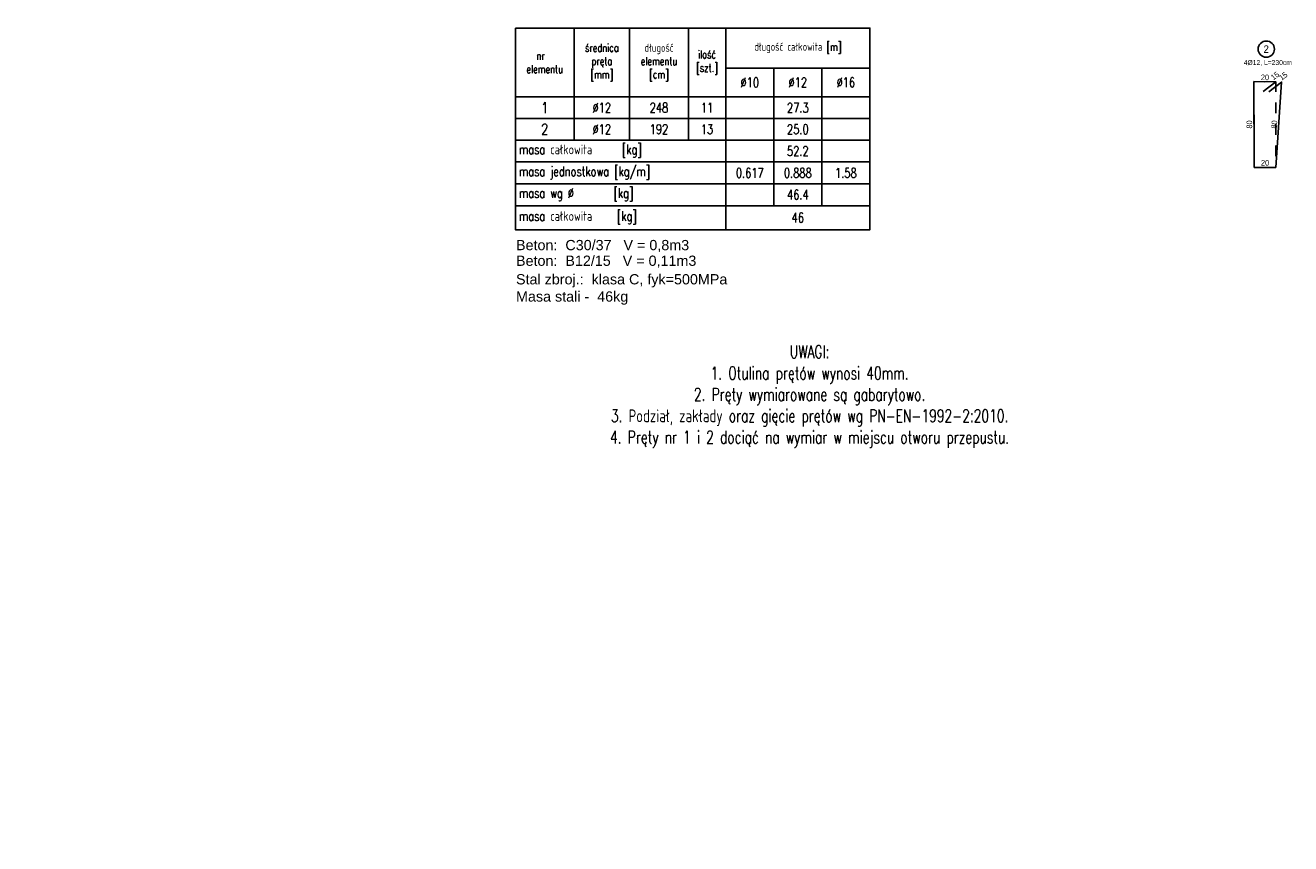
# Model space of a CAD drawing. Header units: metres. Extents: x 0 to 7550187, y 0 to 5738922.
# Tile 9 of 43: x 7549234 to 7549246, y 5738639 to 5738647. Entities that reach past the tile are written whole.
import ezdxf
from ezdxf import colors
from ezdxf.entities.mleader import LeaderData, LeaderLine
from ezdxf.enums import TextEntityAlignment as Align
from ezdxf.math import Vec2, Vec3

# ---------------------------------------------------------------- set-up
doc = ezdxf.new("R2010")
doc.units = ezdxf.units.M
doc.header["$PDSIZE"] = -1
doc.linetypes.add('HIDDEN', pattern=[0.375, 0.25, -0.125])
doc.layers.add('_STYL_OPIS', color=4, linetype='Continuous', lineweight=0)
for name, color, linetype in [('_STYL_OPISY', 7, 'Continuous'), ('_STYL_WYMIARY', 7, 'Continuous'), ('_STYL_ZBROJENIE', 2, 'Continuous'), ('TABELA', 7, 'Continuous')]:
    doc.layers.add(name, color=color, linetype=linetype)
doc.styles.add('arial', font='arial.ttf', dxfattribs={"width": 0.9})
doc.styles.add('Romans', font='Romans.shx', dxfattribs={"width": 0.75})
doc.styles.add('Romans_1', font='romans.shx', dxfattribs={"width": 0.7})
doc.styles.get("Standard").update_dxf_attribs({"font": 'romans.shx', "width": 0.75})
doc.dimstyles.new('Kopia 1-25_p', dxfattribs={"dimscale": 0.75, "dimtxt": 0.07, "dimasz": 0.03, "dimexe": 0.03, "dimexo": 0.1, "dimgap": 0.02, "dimtad": 1, "dimdec": 0, "dimlfac": 100, "dimdsep": 46, "dimtxsty": 'arial', "dimblk": 'NONE', "dimcen": 0.15, "dimse1": 1, "dimse2": 1, "dimsd1": 1, "dimsd2": 1, "dimclrd": 256, "dimclre": 256, "dimclrt": 256, "dimadec": 0, "dimazin": 0, "dimtfac": 1, "dimtdec": 0, "dimtmove": 0, "dimatfit": 3, "dimldrblk": 'NONE', "dimfxl": 0, "dimarcsym": 0})

# ---------------------------------------------------------------- blocks, each defined once
blk = doc.blocks.new('*D193')
at = {"layer": 'Defpoints', "color": 0, "transparency": 16777216}
for p in [(7549245.291, 5738646.434), (7549245.291, 5738646.431), (7549245.492, 5738646.428)]:
    blk.add_point(p, dxfattribs=at)
at = {"layer": '_STYL_WYMIARY', "transparency": 16777216, "insert": (7549245.392, 5738646.474), "char_height": 0.0525, "attachment_point": 5, "rotation": 359.1406, "style": 'arial'}
blk.add_mtext('20', dxfattribs=at)
blk = doc.blocks.new('_None')
blk = doc.blocks.new('*D194')
at = {"layer": 'Defpoints', "color": 0, "transparency": 16777216}
for p in [(7549245.435, 5738646.359), (7549245.448, 5738646.342, -4.743), (7549245.568, 5738646.432, -4.743)]:
    blk.add_point(p, dxfattribs=at)
at = {"layer": '_STYL_WYMIARY', "transparency": 16777216, "insert": (7549245.563, 5738646.486), "char_height": 0.0525, "attachment_point": 5, "rotation": 36.9269, "style": 'arial'}
blk.add_mtext('15', dxfattribs=at)
blk = doc.blocks.new('*D195')
at = {"layer": 'Defpoints', "color": 0, "transparency": 16777216}
for p in [(7549245.359, 5738646.362), (7549245.371, 5738646.345, -4.743), (7549245.491, 5738646.435, -4.743)]:
    blk.add_point(p, dxfattribs=at)
at = {"layer": '_STYL_WYMIARY', "transparency": 16777216, "insert": (7549245.486, 5738646.489), "char_height": 0.0525, "attachment_point": 5, "rotation": 36.9269, "style": 'arial'}
blk.add_mtext('15', dxfattribs=at)
blk = doc.blocks.new('opisy_nr')
at = {"layer": '_STYL_OPISY', "color": 3}
blk.add_circle((67203.497, 34184.455), 0.152, dxfattribs=at)
at = {"ltscale": 0.5}
blk.add_attdef('NUMER', text='', height=0.05, dxfattribs=at).set_placement((67203.49, 34184.455), align=Align.MIDDLE_CENTER)
blk = doc.blocks.new('*D196')
at = {"layer": 'Defpoints', "color": 0, "transparency": 16777216}
for p in [(7549245.288, 5738646.435), (7549245.288, 5738646.435), (7549245.292, 5738645.631)]:
    blk.add_point(p, dxfattribs=at)
at = {"layer": '_STYL_WYMIARY', "transparency": 16777216, "insert": (7549245.246, 5738646.033), "char_height": 0.0525, "attachment_point": 5, "rotation": 90, "style": 'arial'}
blk.add_mtext('80', dxfattribs=at)
blk = doc.blocks.new('*D197')
at = {"layer": 'Defpoints', "color": 0, "transparency": 16777216}
for p in [(7549245.292, 5738645.634), (7549245.292, 5738645.631), (7549245.493, 5738645.628)]:
    blk.add_point(p, dxfattribs=at)
at = {"layer": '_STYL_WYMIARY', "transparency": 16777216, "insert": (7549245.393, 5738645.674), "char_height": 0.0525, "attachment_point": 5, "rotation": 359.1406, "style": 'arial'}
blk.add_mtext('20', dxfattribs=at)
blk = doc.blocks.new('*D198')
at = {"layer": 'Defpoints', "color": 0, "transparency": 16777216}
for p in [(7549245.548, 5738646.43), (7549245.492, 5738645.631), (7549245.492, 5738645.631)]:
    blk.add_point(p, dxfattribs=at)
at = {"layer": '_STYL_WYMIARY', "transparency": 16777216, "insert": (7549245.479, 5738646.033), "char_height": 0.0525, "attachment_point": 5, "rotation": 86.0111, "style": 'arial'}
blk.add_mtext('80', dxfattribs=at)
blk = doc.blocks.new('*T334')
at = {"layer": 'TABELA', "color": 0, "linetype": 'ByBlock', "lineweight": -2, "transparency": 16777216}
for p, q in [((0, 0), (3.32, 0)), ((0, 0), (0, -1.889)), ((0.55, 0), (0.55, -1.05)), ((1.07, 0), (1.07, -1.05)), ((1.62, 0), (1.62, -1.05)), ((1.97, 0), (1.97, -1.889)), ((3.32, 0), (3.32, -1.889)), ((1.97, -0.374), (3.32, -0.374)), ((2.42, -0.374), (2.42, -1.664)), ((2.87, -0.374), (2.87, -1.664)), ((0, -0.644), (3.32, -0.644)), ((0, -0.847), (3.32, -0.847)), ((0, -1.05), (3.32, -1.05)), ((0, -1.254), (3.32, -1.254)), ((0, -1.459), (3.32, -1.459)), ((0, -1.664), (3.32, -1.664)), ((0, -1.889), (3.32, -1.889))]:
    blk.add_line(p, q, dxfattribs=at)
at = {"layer": 'TABELA', "color": 0, "transparency": 16777216}
for s, insert, char_height, width, attachment_point in [('{\\Fromans|c238;długość całkowita [m]}', (2.645, -0.187), 0.075, 1.215, 5), ('{\\Fromans|c238;średnica pręta [mm]}', (0.81, -0.322), 0.075, 0.4525, 5), ('{\\Fromans|c238;długość elementu [cm]}', (1.345, -0.322), 0.075, 0.4825, 5), ('{\\Fromans|c238;ilość [szt.]}', (1.795, -0.322), 0.075, 0.2825, 5), ('{\\Fromans|c238;nr   elementu}', (0.275, -0.322), 0.075, 0.4825, 5), ('{\\Fromans|c238;%%C10}', (2.195, -0.509), 0.09, 0.3825, 5), ('{\\Fromans|c238;%%C12}', (2.645, -0.509), 0.09, 0.3825, 5), ('{\\Fromans|c238;%%C16}', (3.095, -0.509), 0.09, 0.3825, 5), ('1', (0.275, -0.746), 0.101, 0.4825, 5), ('{\\Fromans|c238;%%C12}', (0.81, -0.746), 0.09, 0.4525, 5), ('248', (1.345, -0.746), 0.09, 0.4825, 5), ('11', (1.795, -0.746), 0.09, 0.2825, 5), ('{\\Fromans|c238;27.3}', (2.645, -0.746), 0.09, 0.3825, 5), ('2', (0.275, -0.948), 0.101, 0.4825, 5), ('{\\Fromans|c238;%%C12}', (0.81, -0.948), 0.09, 0.4525, 5), ('192', (1.345, -0.948), 0.09, 0.4825, 5), ('13', (1.795, -0.948), 0.09, 0.2825, 5), ('{\\Fromans|c238;25.0}', (2.645, -0.948), 0.09, 0.3825, 5), ('{\\Fromans|c238;masa całkowita      [kg]}', (0.034, -1.152), 0.09, 1.9025, 4), ('52.2', (2.645, -1.152), 0.09, 0.3825, 5), ('{\\Fromans|c238;masa jednostkowa [kg/m]}', (0.034, -1.357), 0.09, 1.9025, 4), ('{\\Fromans|c238;0.617}', (2.195, -1.357), 0.09, 0.3825, 5), ('{\\Fromans|c238;0.888}', (2.645, -1.357), 0.09, 0.3825, 5), ('{\\Fromans|c238;1.58}', (3.095, -1.357), 0.09, 0.3825, 5), ('{\\Fromans|c238;masa wg %%C        [kg]}', (0.034, -1.561), 0.09, 1.9025, 4), ('{\\Fromans|c238;46.4}', (2.645, -1.561), 0.09, 0.3825, 5), ('{\\Fromans|c238;masa całkowita     [kg]}', (0.034, -1.776), 0.09, 1.9025, 4), ('{\\C4;46}', (2.645, -1.776), 0.09, 1.215, 5)]:
    blk.add_mtext(s, dxfattribs=dict(at, insert=insert, char_height=char_height, width=width, attachment_point=attachment_point))

msp = doc.modelspace()

# ---------------------------------------------------------------- linework, layer by layer
at = {"layer": '_STYL_OPISY', "color": 8, "linetype": 'HIDDEN', "ltscale": 0.15, "flags": 128}
msp.add_lwpolyline([(7549245.28816, 5738646.4346), (7549245.49401, 5738646.43152), (7549245.4924, 5738645.63077), (7549245.29206, 5738645.63077)], close=True, dxfattribs=at)
at = {"layer": '_STYL_ZBROJENIE', "ltscale": 0.01, "flags": 128}
msp.add_lwpolyline([(7549245.4282, 5738646.33946), (7549245.54811, 5738646.42958), (7549245.4924, 5738645.63077), (7549245.29206, 5738645.63077), (7549245.28816, 5738646.4346), (7549245.49401, 5738646.43152), (7549245.3741, 5738646.3414)], dxfattribs=at)
at = {"layer": 'TABELA', "color": 3}
msp.add_lwpolyline([(7549238.37278, 5738646.93606), (7549241.69278, 5738646.93606), (7549241.69278, 5738645.04735), (7549238.37278, 5738645.04735)], close=True, dxfattribs=at)

# ---------------------------------------------------------------- block references
msp.add_blockref('*T334', (7549238.37278, 5738646.93606))
at = {"layer": '_STYL_OPISY'}
ref = msp.add_blockref('opisy_nr', (7515643.6556, 5721554.5114), dxfattribs=dict(at, xscale=0.5, yscale=0.5, zscale=0.5))
ref.add_attrib('NUMER', '2', dxfattribs={"layer": '0', "color": 3, "ltscale": 0.5, "height": 0.07, "style": 'arial', "width": 0.9}).set_placement((7549245.40399, 5738646.73913), align=Align.MIDDLE_CENTER)

# ---------------------------------------------------------------- texts
at = {"layer": '_STYL_OPISY', "linetype": 'Continuous', "style": 'arial'}
for s, p in [('Beton:  C30/37   V = 0,8m3', (7549238.37909, 5738644.85521)), ('Beton:  B12/15   V = 0,11m3', (7549238.37909, 5738644.7087)), ('Stal zbroj.:  klasa C, fyk=500MPa    ', (7549238.37909, 5738644.53493)), ('Masa stali -  46kg', (7549238.37909, 5738644.37357))]:
    msp.add_text(s, height=0.096, dxfattribs=at).set_placement(p)
at = {"layer": '_STYL_OPISY', "insert": (7549245.15807, 5738646.63625), "char_height": 0.045927, "width": 0.4784042, "attachment_point": 1, "style": 'arial'}
msp.add_mtext('\\pi0.03518;4Ø12, L=230cm ', dxfattribs=at)
at = {"layer": 'TABELA', "color": 4, "insert": (7549241.12801, 5738643.96401), "char_height": 0.12, "width": 5.4107973, "attachment_point": 2, "style": 'Romans_1'}
msp.add_mtext('UWAGI:\\P1. Otulina prętów wynosi 40mm. \\P2. Pręty wymiarowane są gabarytowo.\\P3. Podział, zakłady oraz gięcie prętów wg PN-EN-1992-2:2010.\\P4. Pręty nr 1 i 2 dociąć na wymiar w miejscu otworu przepustu.', dxfattribs=at)

# ---------------------------------------------------------------- dimensions: what is measured, and where the dimension line sits
at = {"layer": '_STYL_WYMIARY'}
for p1, p2, picture, middle in [((7549245.49241, 5738646.42761), (7549245.29109, 5738646.43063), '*D193', (7549245.39242, 5738646.47421)), ((7549245.49338, 5738645.62775), (7549245.29206, 5738645.63077), '*D197', (7549245.3934, 5738645.67435))]:
    dim = msp.add_aligned_dim(p1=p1, p2=p2, distance=-0.00329, dimstyle='Kopia 1-25_p', dxfattribs=at)
    dim.commit()
    dim.dimension.update_dxf_attribs({"geometry": picture, "text_midpoint": middle})
for base, p1, p2, picture, middle in [((7549245.35853, 5738646.36217, 4.74258), (7549245.49107, 5738646.43549), (7549245.37116, 5738646.34537), '*D195', (7549245.51132, 5738646.45549, 4.74258)), ((7549245.43508, 5738646.35891, 4.74258), (7549245.56762, 5738646.43222), (7549245.44771, 5738646.3421), '*D194', (7549245.58787, 5738646.45222, 4.74258))]:
    dim = msp.add_linear_dim(base=base, p1=p1, p2=p2, angle=216.926929, dimstyle='Kopia 1-25_p', override={"dimtmove": 1}, dxfattribs=at)
    dim.commit()
    dim.dimension.update_dxf_attribs({"geometry": picture, "text_midpoint": middle, "dimtype": 161})
dim = msp.add_linear_dim(base=(7549245.28816, 5738646.4346), p1=(7549245.29206, 5738645.63077), p2=(7549245.28816, 5738646.4346), angle=90, dimstyle='Kopia 1-25_p', dxfattribs=at)
dim.commit()
dim.dimension.update_dxf_attribs({"geometry": '*D196', "text_midpoint": (7549245.24635, 5738646.03269)})
dim = msp.add_linear_dim(base=(7549245.4924, 5738645.63077), p1=(7549245.54811, 5738646.42958), p2=(7549245.4924, 5738645.63077), angle=266.011091, dimstyle='Kopia 1-25_p', dxfattribs=at)
dim.commit()
dim.dimension.update_dxf_attribs({"geometry": '*D198', "text_midpoint": (7549245.52025, 5738646.03017), "dimtype": 161})

# ---------------------------------------------------------------- leaders
at = {"layer": '_STYL_OPIS'}
ml = msp.add_multileader_mtext('Standard', dxfattribs=at)
ml.set_content('{\\W0.85;\\C256;(założono wymianę gruntu Ps+H [otwór 1] na grunt niespoisty nośny,\\Pgrunt w obrębie przepustu należy doprowadzić do parametrów podłoża G1)}', color=5, style='Romans')
ml.set_leader_properties()
ml.build(insert=Vec2(0, 0))
ml.multileader.update_dxf_attribs({"text_left_attachment_type": 6, "text_right_attachment_type": 6, "dogleg_length": 0.03678, "arrow_head_size": 0.1})
ctx = ml.context
ctx.base_point, ctx.char_height, ctx.arrow_head_size, ctx.landing_gap_size, ctx.plane_origin = Vec3(7549263.99159, 5738672.44537), 0.125, 0.1, 0.04, Vec3(7549264.252, 5738672.50888)
ctx.left_attachment, ctx.right_attachment = 6, 6
notes = []
notes.append((ctx, [(0, (0, 0, 0), (0, 0), (1, 0), 1, [])]))
ctx.mtext.insert, ctx.mtext.flow_direction = Vec3(7549264.03159, 5738672.61204), 5
ml = msp.add_multileader_mtext('Standard', dxfattribs=at)
ml.set_content('{\\W0.85;\\C256;Wykopy}', color=5, style='Romans')
ml.set_leader_properties()
ml.build(insert=Vec2(0, 0))
ml.multileader.update_dxf_attribs({"text_left_attachment_type": 6, "text_right_attachment_type": 6, "dogleg_length": 0.03678, "arrow_head_size": 0.2})
ctx = ml.context
ctx.base_point, ctx.char_height, ctx.arrow_head_size, ctx.landing_gap_size, ctx.plane_origin = Vec3(7549283.20614, 5738671.5904), 0.25, 0.2, 0.08, Vec3(7549283.72696, 5738671.71742)
ctx.left_attachment, ctx.right_attachment = 6, 6
notes.append((ctx, [(0, (0, 0, 0), (0, 0), (1, 0), 1, [])]))
ctx.mtext.insert, ctx.mtext.width, ctx.mtext.flow_direction = Vec3(7549283.28614, 5738671.92373), 4.115638, 5
ml = msp.add_multileader_mtext('Standard', dxfattribs=at)
ml.set_content('{\\W0.85;\\C256;10,5m2x12,3m-(4,2m2*11,7m)=80,01m3}', color=5, style='Romans')
ml.set_leader_properties()
ml.build(insert=Vec2(0, 0))
ml.multileader.update_dxf_attribs({"text_left_attachment_type": 6, "text_right_attachment_type": 6, "dogleg_length": 0.03678, "arrow_head_size": 0.2})
ctx = ml.context
ctx.base_point, ctx.char_height, ctx.arrow_head_size, ctx.landing_gap_size, ctx.plane_origin = Vec3(7549283.20614, 5738670.68915), 0.25, 0.2, 0.08, Vec3(7549283.72696, 5738670.81616)
ctx.left_attachment, ctx.right_attachment = 6, 6
notes.append((ctx, [(0, (0, 0, 0), (0, 0), (1, 0), 1, [])]))
ctx.mtext.insert, ctx.mtext.width, ctx.mtext.flow_direction = Vec3(7549283.28614, 5738671.02248), 4.115638, 5
ml = msp.add_multileader_mtext('Standard', dxfattribs=at)
ml.set_content('{\\W0.85;\\C256;0,15m2*6m=0.9m3}', color=5, style='Romans')
ml.set_leader_properties()
ml.build(insert=Vec2(0, 0))
ml.multileader.update_dxf_attribs({"text_left_attachment_type": 6, "text_right_attachment_type": 6, "dogleg_length": 0.03678, "arrow_head_size": 0.2})
ctx = ml.context
ctx.base_point, ctx.char_height, ctx.arrow_head_size, ctx.landing_gap_size, ctx.plane_origin = Vec3(7549289.41481, 5738669.52038), 0.25, 0.2, 0.08, Vec3(7549289.93562, 5738669.61407)
ctx.left_attachment, ctx.right_attachment = 6, 6
notes.append((ctx, [(0, (0, 0, 0), (0, 0), (1, 0), 1, [])]))
ctx.mtext.insert, ctx.mtext.width, ctx.mtext.flow_direction = Vec3(7549289.49481, 5738669.82038), 2.3428221, 5
ml = msp.add_multileader_mtext('Standard', dxfattribs=at)
ml.set_content('{\\W0.85;\\C256;0,12m2*3m=0.36m3}', color=5, style='Romans')
ml.set_leader_properties()
ml.build(insert=Vec2(0, 0))
ml.multileader.update_dxf_attribs({"text_left_attachment_type": 6, "text_right_attachment_type": 6, "dogleg_length": 0.03678, "arrow_head_size": 0.2})
ctx = ml.context
ctx.base_point, ctx.char_height, ctx.arrow_head_size, ctx.landing_gap_size, ctx.plane_origin = Vec3(7549280.71328, 5738669.46618), 0.25, 0.2, 0.08, Vec3(7549281.2341, 5738669.55986)
ctx.left_attachment, ctx.right_attachment = 6, 6
notes.append((ctx, [(0, (0, 0, 0), (0, 0), (1, 0), 1, [])]))
ctx.mtext.insert, ctx.mtext.width, ctx.mtext.flow_direction = Vec3(7549280.79328, 5738669.76618), 2.3428221, 5
ml = msp.add_multileader_mtext('Standard', dxfattribs=at)
ml.set_content('{\\W0.85;\\C256;0,37m2*11,7m=4.33m3}', color=5, style='Romans')
ml.set_leader_properties()
ml.build(insert=Vec2(0, 0))
ml.multileader.update_dxf_attribs({"text_left_attachment_type": 6, "text_right_attachment_type": 6, "dogleg_length": 0.03678, "arrow_head_size": 0.2})
ctx = ml.context
ctx.base_point, ctx.char_height, ctx.arrow_head_size, ctx.landing_gap_size, ctx.plane_origin = Vec3(7549285.23065, 5738669.04263), 0.25, 0.2, 0.08, Vec3(7549285.75147, 5738669.13632)
ctx.left_attachment, ctx.right_attachment = 6, 6
notes.append((ctx, [(0, (0, 0, 0), (0, 0), (1, 0), 1, [])]))
ctx.mtext.insert, ctx.mtext.width, ctx.mtext.flow_direction = Vec3(7549285.31065, 5738669.34263), 2.3428221, 5
ml = msp.add_multileader_mtext('Standard', dxfattribs=at)
ml.set_content('{\\W0.85;\\C256;10,5m2x12,3m-(1,33m2*12,3m)+0,7*2}', color=5, style='Romans')
ml.set_leader_properties()
ml.build(insert=Vec2(0, 0))
ml.multileader.update_dxf_attribs({"text_left_attachment_type": 6, "text_right_attachment_type": 6, "dogleg_length": 0.03678, "arrow_head_size": 0.2})
ctx = ml.context
ctx.base_point, ctx.char_height, ctx.arrow_head_size, ctx.landing_gap_size, ctx.plane_origin = Vec3(7549283.18923, 5738667.52439), 0.25, 0.2, 0.08, Vec3(7549283.71005, 5738667.65141)
ctx.left_attachment, ctx.right_attachment = 6, 6
notes.append((ctx, [(0, (0, 0, 0), (0, 0), (1, 0), 1, [])]))
ctx.mtext.insert, ctx.mtext.width, ctx.mtext.flow_direction = Vec3(7549283.26923, 5738667.85773), 4.115638, 5
at = {"layer": '_STYL_OPISY', "linetype": 'Continuous'}
ml = msp.add_multileader_mtext('Standard', dxfattribs=at)
ml.set_content('{\\fArial|b0|i0|c238|p34;\\W0.95;DW807}', color=256)
ml.set_leader_properties(linetype='Continuous')
ml.build(insert=Vec2(0, 0))
ml.multileader.update_dxf_attribs({"text_right_attachment_type": 6, "dogleg_length": 0.36, "arrow_head_size": 0.06532})
ctx = ml.context
ctx.base_point, ctx.char_height, ctx.arrow_head_size, ctx.landing_gap_size, ctx.plane_origin, ctx.plane_x_axis, ctx.plane_y_axis = Vec3(7549922.91842, 5738705.78773), 0.54432, 0.06532, 0.03266, Vec3(7549915.78608, 5738708.33501), Vec3(0.89807222, 0.43984802), Vec3(-0.43984802, 0.89807222)
ctx.right_attachment, ctx.text_align_type = 6, 2
notes.append((ctx, [(0, (0, 0, 0), (0, 0), (1, 0), 1, [])]))
ctx.mtext.insert, ctx.mtext.text_direction, ctx.mtext.rotation, ctx.mtext.alignment, ctx.mtext.flow_direction = Vec3(7549924.90976, 5738707.07125), Vec3(0.89807222, 0.43984802), 0.45542944, 3, 5
ml = msp.add_multileader_mtext('Standard', dxfattribs=at)
ml.set_content('{\\fArial|b0|i0|c238|p34;\\W0.95;GARWOLIN}', color=256)
ml.set_leader_properties(linetype='Continuous')
ml.build(insert=Vec2(0, 0))
ml.multileader.update_dxf_attribs({"text_right_attachment_type": 6, "dogleg_length": 0.36, "arrow_head_size": 0.054})
ctx = ml.context
ctx.base_point, ctx.char_height, ctx.arrow_head_size, ctx.landing_gap_size, ctx.plane_origin, ctx.plane_x_axis, ctx.plane_y_axis = Vec3(7549922.68643, 5738702.77508), 0.45, 0.054, 0.027, Vec3(7549916.82354, 5738705.09313), Vec3(0.91514998, 0.40311352), Vec3(-0.40311352, 0.91514998)
ctx.right_attachment, ctx.text_align_type = 6, 2
notes.append((ctx, [(0, (0, 0, 0), (0, 0), (1, 0), 1, [])]))
ctx.mtext.insert, ctx.mtext.text_direction, ctx.mtext.rotation, ctx.mtext.alignment, ctx.mtext.flow_direction = Vec3(7549925.5208, 5738704.27364), Vec3(0.91514998, 0.40311352), 0.41491651, 3, 5
ml = msp.add_multileader_mtext('Standard', dxfattribs=at)
ml.set_content('{\\fArial|b0|i0|c238|p34;\\W0.95;MACIEJOWICE}', color=256)
ml.set_leader_properties(linetype='Continuous')
ml.build(insert=Vec2(0, 0))
ml.multileader.update_dxf_attribs({"text_right_attachment_type": 6, "dogleg_length": 0.36, "arrow_head_size": 0.054})
ctx = ml.context
ctx.base_point, ctx.char_height, ctx.arrow_head_size, ctx.landing_gap_size, ctx.plane_origin, ctx.plane_x_axis, ctx.plane_y_axis = Vec3(7549898.48062, 5738695.72685), 0.45, 0.054, 0.027, Vec3(7549903.75997, 5738702.85813), Vec3(0.9196446, 0.39275158), Vec3(-0.39275158, 0.9196446)
ctx.right_attachment = 6
notes.append((ctx, [(0, (0, 0, 0), (0, 0), (1, 0), 1, [])]))
ctx.mtext.insert, ctx.mtext.text_direction, ctx.mtext.rotation, ctx.mtext.flow_direction = Vec3(7549898.41557, 5738695.9479), Vec3(0.9196446, 0.39275158), 0.40362169, 5
at = {"layer": '_STYL_OPISY'}
ml = msp.add_multileader_mtext('Standard', dxfattribs=at)
ml.set_content('{\\W0.85;\\C256;chodnik}', color=5, style='Romans')
ml.set_leader_properties(color=256, lineweight=-1)
ml.build(insert=Vec2(0, 0))
ml.multileader.update_dxf_attribs({"text_left_attachment_type": 6, "text_right_attachment_type": 6, "dogleg_length": 0.07355, "arrow_head_size": 0.2})
ctx = ml.context
ctx.base_point, ctx.char_height, ctx.arrow_head_size, ctx.landing_gap_size, ctx.plane_origin = Vec3(7549911.27105, 5738695.04221), 0.3, 0.2, 0.08, Vec3(7549912.20485, 5738694.70922)
ctx.left_attachment, ctx.right_attachment = 6, 6
notes.append((ctx, [(0, (0, 0, 0), (0, 0), (1, 0), 1, [])]))
ctx.mtext.insert, ctx.mtext.flow_direction = Vec3(7549911.35105, 5738695.40221), 5
for ctx, leaders in notes:
    for number, flags, end, landing, length, lines in leaders:
        leader = LeaderData()
        leader.index, (leader.has_last_leader_line, leader.has_dogleg_vector, leader.attachment_direction) = number, flags
        leader.last_leader_point, leader.dogleg_vector, leader.dogleg_length = Vec3(end), Vec3(landing), length
        for number, points, colour, breaks in lines:
            line = LeaderLine()
            line.index, line.vertices, line.color, line.breaks = number, Vec3.list(points), colors.encode_raw_color(colour), breaks
            leader.lines.append(line)
        ctx.leaders.append(leader)

doc.saveas('drawing.dxf')
